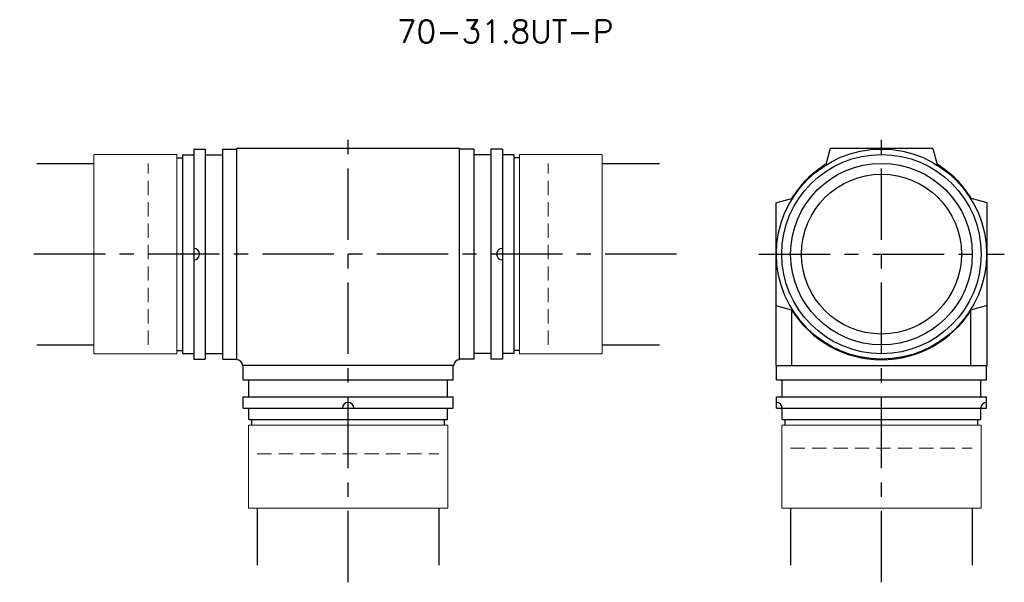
# Model space of a CAD drawing. Extents: x -193 to -20, y 118 to 217.
import ezdxf
from ezdxf.enums import TextEntityAlignment as Align

# ---------------------------------------------------------------- set-up
doc = ezdxf.new("R2010")
doc.units = 0
doc.header["$LTSCALE"] = 10
doc.linetypes.add('CENTER', pattern=[2, 1.25, -0.25, 0.25, -0.25])
doc.linetypes.add('HIDDEN', pattern=[0.375, 0.25, -0.125])
doc.layers.get('0').update_dxf_attribs({"linetype": 'CONTINUOUS'})
for name, color, linetype in [('HOJO', 4, 'CONTINUOUS'), ('L-CENTER', 1, 'CENTER'), ('L-HIDDEN', 3, 'HIDDEN')]:
    doc.layers.add(name, color=color, linetype=linetype)
doc.styles.add('BIGFONT', font='txt', dxfattribs={"bigfont": 'bigfont'})

msp = doc.modelspace()

# ---------------------------------------------------------------- linework, layer by layer
for p, q in [((-162.34, 193.89), (-162.34, 157.09)), ((-162.34, 193.89), (-160.34, 193.89)), ((-160.34, 193.89), (-160.34, 157.09)), ((-157.34, 193.89), (-157.34, 157.09)), ((-157.34, 193.89), (-154.84, 193.89)), ((-115.84, 193.99), (-154.84, 193.99)), ((-154.84, 156.99), (-154.84, 193.99)), ((-115.84, 156.99), (-115.84, 193.99)), ((-113.34, 193.89), (-115.84, 193.89)), ((-113.34, 193.89), (-113.34, 157.09)), ((-110.34, 193.89), (-110.34, 157.09)), ((-108.34, 193.89), (-110.34, 193.89)), ((-108.34, 193.89), (-108.34, 157.09)), ((-50.97, 193.99), (-51.71, 191.21)), ((-32.97, 193.99), (-50.97, 193.99)), ((-32.97, 193.99), (-32.23, 191.21)), ((-165.34, 192.36), (-164.34, 192.36)), ((-164.34, 192.89), (-164.34, 158.09)), ((-164.34, 192.89), (-162.34, 192.89)), ((-160.34, 192.89), (-157.34, 192.89)), ((-110.34, 192.89), (-113.34, 192.89)), ((-106.34, 192.89), (-108.34, 192.89)), ((-106.34, 192.89), (-106.34, 158.09)), ((-105.34, 192.36), (-106.34, 192.36)), ((-60.47, 184.49), (-57.7, 185.23)), ((-60.47, 184.49), (-60.47, 155.99)), ((-23.47, 184.49), (-26.24, 185.23)), ((-23.47, 155.99), (-23.47, 184.49)), ((-60.47, 166.49), (-57.7, 165.74)), ((-57.7, 165.74), (-57.7, 155.99)), ((-26.36, 165.74), (-26.36, 155.99)), ((-23.47, 166.49), (-26.24, 165.74)), ((-165.34, 158.61), (-164.34, 158.61)), ((-105.34, 158.61), (-106.34, 158.61)), ((-164.34, 158.09), (-162.34, 158.09)), ((-162.34, 157.09), (-160.34, 157.09)), ((-160.34, 158.09), (-157.34, 158.09)), ((-157.34, 157.09), (-154.84, 157.09)), ((-154.84, 156.99), (-154.84, 156.99)), ((-113.34, 157.09), (-115.84, 157.09)), ((-115.84, 156.99), (-115.84, 156.99)), ((-110.34, 158.09), (-113.34, 158.09)), ((-108.34, 157.09), (-110.34, 157.09)), ((-106.34, 158.09), (-108.34, 158.09)), ((-116.84, 155.99), (-153.84, 155.99)), ((-153.74, 153.49), (-153.74, 155.99)), ((-116.94, 153.49), (-116.94, 155.99)), ((-60.47, 155.99), (-23.47, 155.99)), ((-60.37, 153.49), (-60.37, 155.99)), ((-23.57, 153.49), (-23.57, 155.99)), ((-153.74, 153.49), (-116.94, 153.49)), ((-152.74, 150.49), (-152.74, 153.49)), ((-117.94, 150.49), (-117.94, 153.49)), ((-60.37, 153.49), (-23.57, 153.49)), ((-59.37, 150.49), (-59.37, 153.49)), ((-24.57, 150.49), (-24.57, 153.49)), ((-153.74, 150.49), (-116.94, 150.49)), ((-153.74, 148.49), (-153.74, 150.49)), ((-116.94, 148.49), (-116.94, 150.49)), ((-60.37, 148.49), (-60.37, 150.49)), ((-60.37, 150.49), (-23.57, 150.49)), ((-23.57, 148.49), (-23.57, 150.49)), ((-153.74, 148.49), (-116.94, 148.49)), ((-152.74, 146.49), (-152.74, 148.49)), ((-117.94, 146.49), (-117.94, 148.49)), ((-60.37, 148.49), (-23.57, 148.49)), ((-59.37, 146.49), (-59.37, 148.49)), ((-24.57, 146.49), (-24.57, 148.49)), ((-152.74, 146.49), (-117.94, 146.49)), ((-152.21, 145.49), (-152.21, 146.49)), ((-118.46, 145.49), (-118.46, 146.49)), ((-59.37, 146.49), (-24.57, 146.49)), ((-58.84, 145.49), (-58.84, 146.49)), ((-25.09, 145.49), (-25.09, 146.49))]:
    msp.add_line(p, q)
at = {"lineweight": 0}
for p, q in [((-179.84, 158.04), (-179.84, 192.94)), ((-165.34, 192.94), (-179.84, 192.94)), ((-165.34, 158.04), (-165.34, 192.94)), ((-105.34, 158.04), (-105.34, 192.94)), ((-90.84, 192.94), (-105.34, 192.94)), ((-90.84, 158.04), (-90.84, 192.94)), ((-179.84, 158.04), (-165.34, 158.04)), ((-105.34, 158.04), (-90.84, 158.04)), ((-152.79, 145.49), (-152.79, 130.99)), ((-152.79, 145.49), (-117.89, 145.49)), ((-117.89, 130.99), (-117.89, 145.49)), ((-59.42, 145.49), (-59.42, 130.99)), ((-59.42, 145.49), (-24.52, 145.49)), ((-24.52, 130.99), (-24.52, 145.49)), ((-152.79, 130.99), (-117.89, 130.99)), ((-59.42, 130.99), (-24.52, 130.99))]:
    msp.add_line(p, q, dxfattribs=at)
for radius in [18.4, 17.45, 15.9, 14]:
    msp.add_circle((-41.97, 175.49), radius)
for centre, radius, start, end in [((-41.97, 175.49), 18.5, 121.7799, 148.2201), ((-41.97, 175.49), 18.5, 31.7799, 58.2201), ((-162.34, 175.49), 1, 270, 90), ((-108.34, 175.49), 1, 90, 270), ((-41.97, 175.49), 18.5, 211.7799, 328.2201), ((-154.84, 155.99), 1, 0, 90), ((-115.84, 155.99), 1, 90, 180), ((-135.34, 148.49), 1, 0, 180), ((-60.37, 148.49), 1, 0, 90), ((-23.57, 148.49), 1, 90, 180)]:
    msp.add_arc(centre, radius, start, end)
at = {"layer": 'HOJO'}
for p, q in [((-189.84, 191.39), (-179.84, 191.39)), ((-90.84, 191.39), (-80.84, 191.39)), ((-189.84, 159.59), (-179.84, 159.59)), ((-90.84, 159.59), (-80.84, 159.59)), ((-151.24, 130.99), (-151.24, 120.99)), ((-119.44, 130.99), (-119.44, 120.99)), ((-57.87, 130.99), (-57.87, 120.99)), ((-26.07, 130.99), (-26.07, 120.99))]:
    msp.add_line(p, q, dxfattribs=at)
at = {"layer": 'L-CENTER'}
for p, q in [((-135.34, 117.99), (-135.34, 196.99)), ((-41.97, 117.99), (-41.97, 196.99)), ((-77.84, 175.49), (-192.84, 175.49)), ((-63.47, 175.49), (-20.47, 175.49))]:
    msp.add_line(p, q, dxfattribs=at)
at = {"layer": 'L-HIDDEN', "lineweight": 0}
for p, q in [((-170.34, 159.59), (-170.34, 191.39)), ((-100.34, 159.59), (-100.34, 191.39)), ((-57.87, 141.49), (-26.07, 141.49)), ((-151.24, 140.49), (-119.44, 140.49))]:
    msp.add_line(p, q, dxfattribs=at)

# ---------------------------------------------------------------- texts
at = {"layer": 'HOJO', "style": 'BIGFONT'}
msp.add_text('70-31.8UT-P', height=4, dxfattribs=at).set_placement((-107.84, 214.49), align=Align.MIDDLE_CENTER)

doc.saveas('drawing.dxf')
